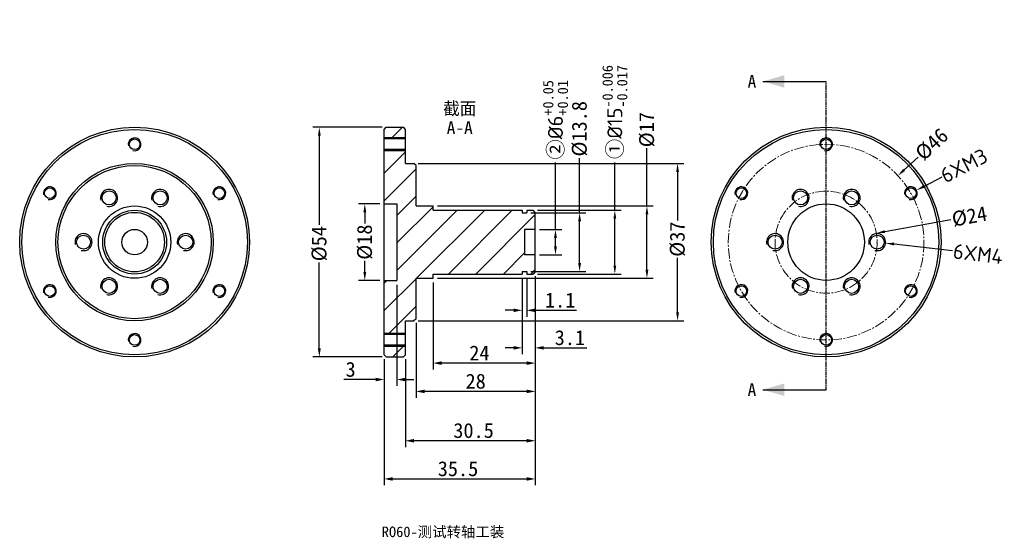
# Model space of a CAD drawing. Extents: x -111 to 120, y -56 to 66.
import ezdxf

# ---------------------------------------------------------------- set-up
doc = ezdxf.new("R2010")
doc.units = 0
doc.header["$LTSCALE"] = 0.2
doc.header["$MEASUREMENT"] = 0
for name, pattern in [('CENTER2', [28.575, 19.05, -3.175, 3.175, -3.175]), ('PHANTOM', [0.8, 0.45, -0.05, 0.1, -0.05, 0.1, -0.05]), ('点画线', [18, 12, -2, 2, -2])]:
    doc.linetypes.add(name, pattern=pattern)
doc.layers.add('02___PRT_ALL_AXES', color=7, linetype='Continuous')
doc.layers.add('红色点划线', color=1, linetype='CENTER2')
doc.layers.add('中心线层', color=1, linetype='点画线', lineweight=18)
doc.styles.add('宋体3.5', font='txt', dxfattribs={"height": 3.5})
doc.dimstyles.new('MS230713104850', dxfattribs={"dimtxt": 0.18, "dimasz": 0.18, "dimexe": 0.18, "dimexo": 0.0625, "dimgap": 0.09, "dimtad": 0, "dimtih": 1, "dimtoh": 1, "dimdec": 4, "dimzin": 0, "dimdsep": 46, "dimtxsty": 'Standard', "dimcen": 0.09, "dimadec": 0, "dimazin": 0, "dimtfac": 1, "dimtdec": 4, "dimtofl": 0, "dimtmove": 0, "dimatfit": 3, "dimfxl": 1, "dimtolj": 1, "dimtzin": 0, "dimarcsym": 0})
doc.dimstyles.new('宋体3.5', dxfattribs={"dimtxt": 2.5, "dimasz": 2, "dimexe": 1.5, "dimexo": 1, "dimtad": 1, "dimdsep": 46, "dimtxsty": '宋体3.5', "dimblk": '_FILLED', "dimcen": 0.09, "dimadec": 3, "dimazin": 2, "dimtp": 0.001, "dimtm": 0.001, "dimtfac": 1, "dimtofl": 0, "dimtmove": 0, "dimatfit": 3, "dimldrblk": '_FILLED', "dimfxl": 1, "dimtolj": 1, "dimarcsym": 0})
doc.dimstyles.new('宋体3.5 直径', dxfattribs={"dimtxt": 3.5, "dimasz": 2, "dimexe": 1.5, "dimexo": 1, "dimtad": 0, "dimdsep": 46, "dimtxsty": '宋体3.5', "dimcen": 0.09, "dimadec": 3, "dimazin": 2, "dimtp": 0.001, "dimtm": 0.001, "dimtfac": 1, "dimtofl": 0, "dimtmove": 0, "dimatfit": 3, "dimfxl": 1, "dimtolj": 1, "dimarcsym": 0})

# ---------------------------------------------------------------- blocks, each defined once
blk = doc.blocks.new('XSEC_FILLED')
at = {"color": 0, "linetype": 'ByBlock'}
blk.add_solid([(0, 0), (-1, 0.292), (-1, -0.292)], dxfattribs=at)
blk = doc.blocks.new('*D23')
at = {"color": 0, "lineweight": -2, "transparency": 16777216}
for p, q in [((107.74, 19.1), (92.2, 16.32)), ((78.42, 13.77), (78.42, 13.95)), ((78.33, 13.86), (78.51, 13.86))]:
    blk.add_line(p, q, dxfattribs=at)
at = {"color": 0, "transparency": 16777216}
blk.add_solid([(92.14, 16.65), (92.26, 15.99), (90.23, 15.97)], dxfattribs=at)
at = {"layer": 'Defpoints', "color": 0, "transparency": 16777216}
for p in [(90.23, 15.97), (66.61, 11.75)]:
    blk.add_point(p, dxfattribs=at)
at = {"color": 0, "transparency": 16777216, "insert": (112.11, 19.88), "char_height": 3.5, "attachment_point": 5, "rotation": 10.1256, "style": '宋体3.5'}
blk.add_mtext('\\A1;%%C24', dxfattribs=at)
blk = doc.blocks.new('*D24')
at = {"color": 0, "lineweight": -2, "transparency": 16777216}
for p, q in [((100.02, 33.86), (96.76, 30.85)), ((78.42, 13.77), (78.42, 13.95)), ((78.33, 13.86), (78.51, 13.86))]:
    blk.add_line(p, q, dxfattribs=at)
at = {"color": 0, "transparency": 16777216}
blk.add_solid([(96.54, 31.09), (96.99, 30.6), (95.29, 29.49)], dxfattribs=at)
at = {"layer": 'Defpoints', "color": 0, "transparency": 16777216}
for p in [(95.29, 29.49), (61.54, -1.77)]:
    blk.add_point(p, dxfattribs=at)
at = {"color": 0, "transparency": 16777216, "insert": (103.25, 36.85), "char_height": 3.5, "attachment_point": 5, "rotation": 42.8004, "style": '宋体3.5'}
blk.add_mtext('\\A1;%%C46', dxfattribs=at)
blk = doc.blocks.new('*D25')
at = {"color": 0, "lineweight": -2, "transparency": 16777216}
for p, q in [((90.42, 13.77), (90.42, 13.95)), ((90.33, 13.86), (90.51, 13.86)), ((108.1, 11.79), (94.39, 13.4))]:
    blk.add_line(p, q, dxfattribs=at)
at = {"color": 0, "transparency": 16777216}
blk.add_solid([(94.43, 13.73), (94.35, 13.07), (92.41, 13.63)], dxfattribs=at)
at = {"layer": 'Defpoints', "color": 0, "transparency": 16777216}
for p in [(88.43, 14.09), (92.41, 13.63)]:
    blk.add_point(p, dxfattribs=at)
at = {"color": 0, "transparency": 16777216, "insert": (114.11, 11.09), "char_height": 3.5, "attachment_point": 5, "rotation": 353.3255, "style": '宋体3.5'}
blk.add_mtext('\\A1;{\\fISOCPEUR|b0|i0|c0|p34;6XM4}', dxfattribs=at)
blk = doc.blocks.new('*D26')
at = {"color": 0, "lineweight": -2, "transparency": 16777216}
for p, q in [((105.6, 29.13), (101.44, 26.97)), ((98.34, 25.27), (98.34, 25.45)), ((98.25, 25.36), (98.43, 25.36))]:
    blk.add_line(p, q, dxfattribs=at)
at = {"color": 0, "transparency": 16777216}
blk.add_solid([(101.29, 27.27), (101.6, 26.68), (99.67, 26.05)], dxfattribs=at)
at = {"layer": 'Defpoints', "color": 0, "transparency": 16777216}
for p in [(99.67, 26.05), (97.01, 24.67)]:
    blk.add_point(p, dxfattribs=at)
at = {"color": 0, "transparency": 16777216, "insert": (110.81, 31.84), "char_height": 3.5, "attachment_point": 5, "rotation": 27.4403, "style": '宋体3.5'}
blk.add_mtext('\\A1;{\\fISOCPEUR|b0|i0|c0|p34;6XM3}', dxfattribs=at)
blk = doc.blocks.new('*D27')
at = {"color": 0, "lineweight": -2, "transparency": 16777216}
for p, q in [((-25.93, 40.86), (-42.17, 40.86)), ((-40.67, 38.86), (-40.67, 17.94)), ((-40.67, -11.14), (-40.67, 9.06)), ((-25.93, -13.14), (-42.17, -13.14))]:
    blk.add_line(p, q, dxfattribs=at)
at = {"color": 0, "transparency": 16777216}
for points in [[(-41, 38.86), (-40.34, 38.86), (-40.67, 40.86)], [(-41, -11.14), (-40.34, -11.14), (-40.67, -13.14)]]:
    blk.add_solid(points, dxfattribs=at)
at = {"layer": 'Defpoints', "color": 0, "transparency": 16777216}
for p in [(-24.93, 40.86), (-40.67, -13.14), (-24.93, -13.14)]:
    blk.add_point(p, dxfattribs=at)
at = {"color": 0, "transparency": 16777216, "insert": (-40.67, 13.5), "char_height": 3.5, "attachment_point": 5, "rotation": 90, "style": '宋体3.5'}
blk.add_mtext('\\A1;%%C54', dxfattribs=at)
blk = doc.blocks.new('*D28')
at = {"color": 0, "lineweight": -2, "transparency": 16777216}
for p, q in [((-26.43, 22.86), (-31.48, 22.86)), ((-29.98, 20.86), (-29.98, 18.24)), ((-29.98, 6.86), (-29.98, 9.48)), ((-26.43, 4.86), (-31.48, 4.86))]:
    blk.add_line(p, q, dxfattribs=at)
at = {"color": 0, "transparency": 16777216}
for points in [[(-30.32, 20.86), (-29.65, 20.86), (-29.98, 22.86)], [(-30.32, 6.86), (-29.65, 6.86), (-29.98, 4.86)]]:
    blk.add_solid(points, dxfattribs=at)
at = {"layer": 'Defpoints', "color": 0, "transparency": 16777216}
for p in [(-25.43, 22.86), (-29.98, 4.86), (-25.43, 4.86)]:
    blk.add_point(p, dxfattribs=at)
at = {"color": 0, "transparency": 16777216, "insert": (-29.98, 13.86), "char_height": 3.5, "attachment_point": 5, "rotation": 90, "style": '宋体3.5'}
blk.add_mtext('\\A1;%%C18', dxfattribs=at)
blk = doc.blocks.new('*D29')
at = {"color": 0, "lineweight": -2, "transparency": 16777216}
for p, q in [((36.31, 22.36), (36.31, 35.92)), ((-12.93, 22.36), (37.81, 22.36)), ((36.31, 7.36), (36.31, 20.36)), ((-12.93, 5.36), (37.81, 5.36))]:
    blk.add_line(p, q, dxfattribs=at)
at = {"color": 0, "transparency": 16777216}
for points in [[(35.98, 20.36), (36.65, 20.36), (36.31, 22.36)], [(35.98, 7.36), (36.65, 7.36), (36.31, 5.36)]]:
    blk.add_solid(points, dxfattribs=at)
at = {"layer": 'Defpoints', "color": 0, "transparency": 16777216}
for p in [(-13.93, 22.36), (-13.93, 5.36), (36.31, 5.36)]:
    blk.add_point(p, dxfattribs=at)
at = {"color": 0, "transparency": 16777216, "insert": (36.31, 40.3), "char_height": 3.5, "attachment_point": 5, "rotation": 90, "style": '宋体3.5'}
blk.add_mtext('\\A1;%%C17', dxfattribs=at)
blk = doc.blocks.new('*D30')
at = {"color": 0, "lineweight": -2, "transparency": 16777216}
for p, q in [((28.77, 21.36), (28.77, 32.62)), ((10.57, 21.36), (30.27, 21.36)), ((28.77, 8.36), (28.77, 19.36)), ((10.57, 6.36), (30.27, 6.36))]:
    blk.add_line(p, q, dxfattribs=at)
at = {"color": 0, "transparency": 16777216}
for points in [[(28.44, 19.36), (29.1, 19.36), (28.77, 21.36)], [(28.44, 8.36), (29.1, 8.36), (28.77, 6.36)]]:
    blk.add_solid(points, dxfattribs=at)
at = {"layer": 'Defpoints', "color": 0, "transparency": 16777216}
for p in [(9.57, 21.36), (9.57, 6.36), (28.77, 6.36)]:
    blk.add_point(p, dxfattribs=at)
at = {"color": 0, "transparency": 16777216, "insert": (28.77, 44.44), "char_height": 3.5, "attachment_point": 5, "rotation": 90, "style": '宋体3.5'}
blk.add_mtext('\\A1;①{\\fISOCPEUR|b0|i0|c0|p34;%%C15\\fSimSun|b0|i0|c134|p2;\\H0.7x;\\S-0.006^ -0.017;}', dxfattribs=at)
blk = doc.blocks.new('*D31')
at = {"color": 0, "lineweight": -2, "transparency": 16777216}
for p, q in [((-17.43, 32.36), (45.01, 32.36)), ((43.51, 30.36), (43.51, 18.95)), ((43.51, -2.64), (43.51, 10.18)), ((-17.43, -4.64), (45.01, -4.64))]:
    blk.add_line(p, q, dxfattribs=at)
at = {"color": 0, "transparency": 16777216}
for points in [[(43.18, 30.36), (43.85, 30.36), (43.51, 32.36)], [(43.18, -2.64), (43.85, -2.64), (43.51, -4.64)]]:
    blk.add_solid(points, dxfattribs=at)
at = {"layer": 'Defpoints', "color": 0, "transparency": 16777216}
for p in [(-18.43, 32.36), (-18.43, -4.64), (43.51, -4.64)]:
    blk.add_point(p, dxfattribs=at)
at = {"color": 0, "transparency": 16777216, "insert": (43.51, 14.56), "char_height": 3.5, "attachment_point": 5, "rotation": 90, "style": '宋体3.5'}
blk.add_mtext('\\A1;%%C37', dxfattribs=at)
blk = doc.blocks.new('*D32')
at = {"color": 0, "lineweight": -2, "transparency": 16777216}
for p, q in [((20.49, 20.76), (20.49, 33.62)), ((9.07, 20.76), (21.99, 20.76)), ((20.49, 8.96), (20.49, 18.76)), ((9.07, 6.96), (21.99, 6.96))]:
    blk.add_line(p, q, dxfattribs=at)
at = {"color": 0, "transparency": 16777216}
for points in [[(20.16, 18.76), (20.83, 18.76), (20.49, 20.76)], [(20.16, 8.96), (20.83, 8.96), (20.49, 6.96)]]:
    blk.add_solid(points, dxfattribs=at)
at = {"layer": 'Defpoints', "color": 0, "transparency": 16777216}
for p in [(8.07, 20.76), (8.07, 6.96), (20.49, 6.96)]:
    blk.add_point(p, dxfattribs=at)
at = {"color": 0, "transparency": 16777216, "insert": (20.49, 40.51), "char_height": 3.5, "attachment_point": 5, "rotation": 90, "style": '宋体3.5'}
blk.add_mtext('\\A1;%%C13.8', dxfattribs=at)
blk = doc.blocks.new('*D33')
at = {"color": 0, "lineweight": -2, "transparency": 16777216}
for p, q in [((14.82, 16.86), (14.82, 32.57)), ((11.07, 16.86), (16.32, 16.86)), ((14.82, 12.86), (14.82, 14.86)), ((11.07, 10.86), (16.32, 10.86))]:
    blk.add_line(p, q, dxfattribs=at)
at = {"color": 0, "transparency": 16777216}
for points in [[(14.49, 14.86), (15.15, 14.86), (14.82, 16.86)], [(14.49, 12.86), (15.15, 12.86), (14.82, 10.86)]]:
    blk.add_solid(points, dxfattribs=at)
at = {"layer": 'Defpoints', "color": 0, "transparency": 16777216}
for p in [(10.07, 16.86), (10.07, 10.86), (14.82, 10.86)]:
    blk.add_point(p, dxfattribs=at)
at = {"color": 0, "transparency": 16777216, "insert": (14.82, 42.61), "char_height": 3.5, "attachment_point": 5, "rotation": 90, "style": '宋体3.5'}
blk.add_mtext('\\A1;②{\\fISOCPEUR|b0|i0|c0|p34;%%C6\\fSimSun|b0|i0|c134|p2;\\H0.7x;\\S+0.05^ +0.01;}', dxfattribs=at)
blk = doc.blocks.new('_FILLED')
at = {"color": 0, "linetype": 'ByBlock'}
blk.add_solid([(0, 0), (-1, 0.21), (-1, -0.21)], dxfattribs=at)
blk = doc.blocks.new('*D34')
at = {"color": 0, "lineweight": -2, "transparency": 16777216}
for p, q in [((10.07, 5.86), (10.07, -43.31)), ((-25.43, -13.64), (-25.43, -43.31)), ((-23.43, -41.81), (8.07, -41.81))]:
    blk.add_line(p, q, dxfattribs=at)
at = {"layer": 'Defpoints', "color": 0, "transparency": 16777216}
for p in [(10.07, 6.86), (-25.43, -12.64), (10.07, -41.81)]:
    blk.add_point(p, dxfattribs=at)
at = {"color": 0, "lineweight": -2, "transparency": 16777216, "xscale": 2, "yscale": 2, "zscale": 2, "rotation": 180}
blk.add_blockref('_FILLED', (-25.43, -41.81), dxfattribs=at)
at = {"color": 0, "lineweight": -2, "transparency": 16777216, "xscale": 2, "yscale": 2, "zscale": 2}
blk.add_blockref('_FILLED', (10.07, -41.81), dxfattribs=at)
at = {"color": 0, "transparency": 16777216, "insert": (-8.08, -39.43), "char_height": 3.5, "attachment_point": 5, "style": '宋体3.5'}
blk.add_mtext('\\A1;35.5', dxfattribs=at)
blk = doc.blocks.new('*D35')
at = {"color": 0, "lineweight": -2, "transparency": 16777216}
for p, q in [((10.07, 5.86), (10.07, -16.08)), ((-13.93, 4.36), (-13.93, -16.08)), ((8.07, -14.58), (-11.93, -14.58))]:
    blk.add_line(p, q, dxfattribs=at)
at = {"layer": 'Defpoints', "color": 0, "transparency": 16777216}
for p in [(-13.93, 5.36), (10.07, 6.86), (-13.93, -14.58)]:
    blk.add_point(p, dxfattribs=at)
at = {"color": 0, "lineweight": -2, "transparency": 16777216, "xscale": 2, "yscale": 2, "zscale": 2, "rotation": 180}
blk.add_blockref('_FILLED', (-13.93, -14.58), dxfattribs=at)
at = {"color": 0, "lineweight": -2, "transparency": 16777216, "xscale": 2, "yscale": 2, "zscale": 2}
blk.add_blockref('_FILLED', (10.07, -14.58), dxfattribs=at)
at = {"color": 0, "transparency": 16777216, "insert": (-3.05, -12.2), "char_height": 3.5, "attachment_point": 5, "style": '宋体3.5'}
blk.add_mtext('\\A1;24', dxfattribs=at)
blk = doc.blocks.new('*D36')
at = {"color": 0, "lineweight": -2, "transparency": 16777216}
for p, q in [((10.07, 5.86), (10.07, -22.73)), ((-17.93, -5.14), (-17.93, -22.73)), ((8.07, -21.23), (-15.93, -21.23))]:
    blk.add_line(p, q, dxfattribs=at)
at = {"layer": 'Defpoints', "color": 0, "transparency": 16777216}
for p in [(10.07, 6.86), (-17.93, -4.14), (-17.93, -21.23)]:
    blk.add_point(p, dxfattribs=at)
at = {"color": 0, "lineweight": -2, "transparency": 16777216, "xscale": 2, "yscale": 2, "zscale": 2, "rotation": 180}
blk.add_blockref('_FILLED', (-17.93, -21.23), dxfattribs=at)
at = {"color": 0, "lineweight": -2, "transparency": 16777216, "xscale": 2, "yscale": 2, "zscale": 2}
blk.add_blockref('_FILLED', (10.07, -21.23), dxfattribs=at)
at = {"color": 0, "transparency": 16777216, "insert": (-3.93, -18.86), "char_height": 3.5, "attachment_point": 5, "style": '宋体3.5'}
blk.add_mtext('\\A1;28', dxfattribs=at)
blk = doc.blocks.new('*D37')
at = {"color": 0, "lineweight": -2, "transparency": 16777216}
for p, q in [((10.07, 5.86), (10.07, -34.33)), ((-20.43, -13.64), (-20.43, -34.33)), ((8.07, -32.83), (-18.43, -32.83))]:
    blk.add_line(p, q, dxfattribs=at)
at = {"layer": 'Defpoints', "color": 0, "transparency": 16777216}
for p in [(10.07, 6.86), (-20.43, -12.64), (-20.43, -32.83)]:
    blk.add_point(p, dxfattribs=at)
at = {"color": 0, "lineweight": -2, "transparency": 16777216, "xscale": 2, "yscale": 2, "zscale": 2, "rotation": 180}
blk.add_blockref('_FILLED', (-20.43, -32.83), dxfattribs=at)
at = {"color": 0, "lineweight": -2, "transparency": 16777216, "xscale": 2, "yscale": 2, "zscale": 2}
blk.add_blockref('_FILLED', (10.07, -32.83), dxfattribs=at)
at = {"color": 0, "transparency": 16777216, "insert": (-4.43, -30.45), "char_height": 3.5, "attachment_point": 5, "style": '宋体3.5'}
blk.add_mtext('\\A1;30.5', dxfattribs=at)
blk = doc.blocks.new('*D38')
at = {"color": 0, "lineweight": -2, "transparency": 16777216}
for p, q in [((-22.43, 3.86), (-22.43, -19.94)), ((-25.43, -13.64), (-25.43, -19.94)), ((-27.43, -18.44), (-34.89, -18.44)), ((-20.43, -18.44), (-18.43, -18.44))]:
    blk.add_line(p, q, dxfattribs=at)
at = {"layer": 'Defpoints', "color": 0, "transparency": 16777216}
for p in [(-22.43, 4.86), (-25.43, -12.64), (-22.43, -18.44)]:
    blk.add_point(p, dxfattribs=at)
at = {"color": 0, "lineweight": -2, "transparency": 16777216, "xscale": 2, "yscale": 2, "zscale": 2}
blk.add_blockref('_FILLED', (-25.43, -18.44), dxfattribs=at)
at = {"color": 0, "lineweight": -2, "transparency": 16777216, "xscale": 2, "yscale": 2, "zscale": 2, "rotation": 180}
blk.add_blockref('_FILLED', (-22.43, -18.44), dxfattribs=at)
at = {"color": 0, "transparency": 16777216, "insert": (-33.32, -16.07), "char_height": 3.5, "attachment_point": 5, "style": '宋体3.5'}
blk.add_mtext('\\A1;3', dxfattribs=at)
blk = doc.blocks.new('*D39')
at = {"color": 0, "lineweight": -2, "transparency": 16777216}
for p, q in [((6.97, 5.36), (6.97, -3.67)), ((8.07, 5.36), (8.07, -3.67)), ((4.97, -2.17), (2.97, -2.17)), ((10.07, -2.17), (19.76, -2.17))]:
    blk.add_line(p, q, dxfattribs=at)
at = {"layer": 'Defpoints', "color": 0, "transparency": 16777216}
for p in [(6.97, 6.36), (8.07, 6.36), (8.07, -2.17)]:
    blk.add_point(p, dxfattribs=at)
at = {"color": 0, "lineweight": -2, "transparency": 16777216, "xscale": 2, "yscale": 2, "zscale": 2}
blk.add_blockref('_FILLED', (6.97, -2.17), dxfattribs=at)
at = {"color": 0, "lineweight": -2, "transparency": 16777216, "xscale": 2, "yscale": 2, "zscale": 2, "rotation": 180}
blk.add_blockref('_FILLED', (8.07, -2.17), dxfattribs=at)
at = {"color": 0, "transparency": 16777216, "insert": (15.92, 0.21), "char_height": 3.5, "attachment_point": 5, "style": '宋体3.5'}
blk.add_mtext('\\A1;1.1', dxfattribs=at)
blk = doc.blocks.new('*D40')
at = {"color": 0, "lineweight": -2, "transparency": 16777216}
for p, q in [((6.97, 5.36), (6.97, -12.49)), ((10.07, 5.86), (10.07, -12.49)), ((4.97, -10.99), (2.97, -10.99)), ((12.07, -10.99), (22.19, -10.99))]:
    blk.add_line(p, q, dxfattribs=at)
at = {"layer": 'Defpoints', "color": 0, "transparency": 16777216}
for p in [(6.97, 6.36), (10.07, 6.86), (6.97, -10.99)]:
    blk.add_point(p, dxfattribs=at)
at = {"color": 0, "lineweight": -2, "transparency": 16777216, "xscale": 2, "yscale": 2, "zscale": 2}
blk.add_blockref('_FILLED', (6.97, -10.99), dxfattribs=at)
at = {"color": 0, "lineweight": -2, "transparency": 16777216, "xscale": 2, "yscale": 2, "zscale": 2, "rotation": 180}
blk.add_blockref('_FILLED', (10.07, -10.99), dxfattribs=at)
at = {"color": 0, "transparency": 16777216, "insert": (18.21, -8.62), "char_height": 3.5, "attachment_point": 5, "style": '宋体3.5'}
blk.add_mtext('\\A1;3.1', dxfattribs=at)

msp = doc.modelspace()

# ---------------------------------------------------------------- hatches: boundary and pattern name
at = {"linetype": 'Continuous'}
h = msp.add_hatch(dxfattribs=at)
h.set_pattern_fill('ANSI31', angle=180, style=0, pattern_type=2)
h.set_pattern_definition([(225, (10.075, 13.8613), (3.2317, -3.2317), [])])
edge = h.paths.add_edge_path()
edge.add_line((10.075, 6.861), (10.075, 10.861))
edge.add_line((10.075, 6.861), (9.575, 6.361))
edge.add_line((8.075, 6.361), (9.575, 6.361))
edge.add_line((8.075, 6.961), (8.075, 6.361))
edge.add_line((6.975, 6.961), (8.075, 6.961))
edge.add_line((6.975, 6.961), (6.975, 6.361))
edge.add_line((-13.925, 6.361), (6.975, 6.361))
edge.add_line((-13.925, 5.361), (-13.925, 6.361))
edge.add_line((-17.925, 5.361), (-13.925, 5.361))
edge.add_line((-17.925, -4.139), (-17.925, 5.361))
edge.add_line((-17.925, -4.139), (-18.425, -4.639))
edge.add_line((-20.425, -4.639), (-18.425, -4.639))
edge.add_line((-20.425, -7.889), (-20.425, -4.639))
edge.add_line((-20.425, -7.889), (-25.425, -7.889))
edge.add_line((-25.425, -7.889), (-25.425, 4.861))
edge.add_line((-25.425, 4.861), (-22.425, 4.861))
edge.add_line((-22.425, 22.861), (-22.425, 4.861))
edge.add_line((-25.425, 22.861), (-22.425, 22.861))
edge.add_line((-25.425, 22.861), (-25.425, 35.611))
edge.add_line((-20.425, 35.611), (-25.425, 35.611))
edge.add_line((-20.425, 32.361), (-20.425, 35.611))
edge.add_line((-20.425, 32.361), (-18.425, 32.361))
edge.add_line((-17.925, 31.861), (-18.425, 32.361))
edge.add_line((-17.925, 22.361), (-17.925, 31.861))
edge.add_line((-17.925, 22.361), (-13.925, 22.361))
edge.add_line((-13.925, 21.361), (-13.925, 22.361))
edge.add_line((-13.925, 21.361), (6.975, 21.361))
edge.add_line((6.975, 21.361), (6.975, 20.761))
edge.add_line((6.975, 20.761), (8.075, 20.761))
edge.add_line((8.075, 21.361), (8.075, 20.761))
edge.add_line((8.075, 21.361), (9.575, 21.361))
edge.add_line((10.075, 20.861), (9.575, 21.361))
edge.add_line((10.075, 16.861), (10.075, 20.861))
edge.add_line((10.075, 16.861), (7.575, 16.861))
edge.add_line((7.575, 16.861), (7.575, 10.861))
edge.add_line((10.075, 10.861), (7.575, 10.861))
edge = h.paths.add_edge_path()
edge.add_line((-20.425, -12.639), (-20.425, -10.389))
edge.add_line((-20.425, -12.639), (-20.925, -13.139))
edge.add_line((-24.925, -13.139), (-20.925, -13.139))
edge.add_line((-25.425, -12.639), (-24.925, -13.139))
edge.add_line((-25.425, -12.639), (-25.425, -10.389))
edge.add_line((-20.425, -10.389), (-25.425, -10.389))
edge = h.paths.add_edge_path()
edge.add_line((-20.425, 38.111), (-20.425, 40.361))
edge.add_line((-20.425, 38.111), (-25.425, 38.111))
edge.add_line((-25.425, 38.111), (-25.425, 40.361))
edge.add_line((-25.425, 40.361), (-24.925, 40.861))
edge.add_line((-24.925, 40.861), (-20.925, 40.861))
edge.add_line((-20.425, 40.361), (-20.925, 40.861))

# ---------------------------------------------------------------- linework, layer by layer
at = {"color": 7, "linetype": 'Continuous'}
for p, q in [((75.419, 51.645), (78.419, 51.645)), ((-25.425, 40.361), (-24.925, 40.861)), ((-25.425, 22.861), (-25.425, 40.361)), ((-24.925, 40.861), (-20.925, 40.861)), ((-20.425, 40.361), (-20.925, 40.861)), ((-20.425, 32.361), (-20.425, 40.361)), ((-20.425, 38.111), (-25.425, 38.111)), ((-20.425, 35.611), (-25.425, 35.611)), ((-20.425, 32.361), (-18.425, 32.361)), ((-17.925, 31.861), (-18.425, 32.361)), ((-17.925, 22.361), (-17.925, 31.861)), ((-25.425, 22.861), (-22.425, 22.861)), ((-25.425, -12.639), (-25.425, 22.825)), ((-22.425, 22.861), (-22.425, 4.861)), ((-17.925, 22.361), (-13.925, 22.361)), ((-13.925, 21.361), (-13.925, 22.361)), ((-13.925, 21.361), (6.975, 21.361)), ((6.975, 21.361), (6.975, 20.761)), ((8.075, 21.361), (9.575, 21.361)), ((8.075, 21.361), (8.075, 20.761)), ((10.075, 20.861), (9.575, 21.361)), ((10.075, 6.861), (10.075, 20.861)), ((6.975, 20.761), (8.075, 20.761)), ((10.075, 16.861), (7.575, 16.861)), ((7.575, 16.861), (7.575, 10.861)), ((10.075, 10.861), (7.575, 10.861)), ((6.975, 6.961), (8.075, 6.961)), ((6.975, 6.961), (6.975, 6.361)), ((8.075, 6.961), (8.075, 6.361)), ((-25.425, 4.861), (-22.425, 4.861)), ((-17.925, -4.139), (-17.925, 5.361)), ((-17.925, 5.361), (-13.925, 5.361)), ((-13.925, 5.361), (-13.925, 6.361)), ((-13.925, 6.361), (6.975, 6.361)), ((8.075, 6.361), (9.575, 6.361)), ((10.075, 6.861), (9.575, 6.361)), ((-17.925, -4.139), (-18.425, -4.639)), ((-20.425, -4.639), (-18.425, -4.639)), ((-20.425, -12.639), (-20.425, -4.639)), ((-20.425, -7.889), (-25.425, -7.889)), ((-20.425, -10.389), (-25.425, -10.389)), ((-25.425, -12.639), (-24.925, -13.139)), ((-24.925, -13.139), (-20.925, -13.139)), ((-20.425, -12.639), (-20.925, -13.139)), ((75.419, -20.833), (78.419, -20.833))]:
    msp.add_line(p, q, dxfattribs=at)
at = {"color": 7, "linetype": 'PHANTOM'}
msp.add_line((78.419, -20.833), (78.419, 51.645), dxfattribs=at)
at = {"color": 7, "linetype": 'Continuous'}
for centre, radius in [((-84.08, 13.861), 27), ((-84.08, 13.861), 26.5), ((78.419, 13.861), 27), ((78.419, 13.861), 26.5), ((-84.08, 13.861), 18.5), ((-84.08, 13.861), 18), ((-84.08, 13.861), 7.5), ((-84.08, 13.861), 7), ((78.419, 13.861), 9), ((-84.08, 13.861), 3)]:
    msp.add_circle(centre, radius, dxfattribs=at)
at = {"layer": '02___PRT_ALL_AXES', "color": 7, "linetype": 'Continuous'}
for p, q in [((-20.425, 38.361), (-25.425, 38.361)), ((-20.425, 35.361), (-25.425, 35.361)), ((-20.425, -7.639), (-25.425, -7.639)), ((-20.425, -10.639), (-25.425, -10.639))]:
    msp.add_line(p, q, dxfattribs=at)
for centre, radius in [((-84.08, 36.861), 1.25), ((78.419, 36.861), 1.25), ((-103.998, 25.361), 1.25), ((-90.08, 24.254), 1.65), ((-78.08, 24.254), 1.65), ((-64.161, 25.361), 1.25), ((58.5, 25.361), 1.25), ((72.419, 24.254), 1.65), ((84.419, 24.254), 1.65), ((98.337, 25.361), 1.25), ((-84.08, 13.861), 8.5), ((-96.08, 13.861), 1.65), ((-72.08, 13.861), 1.65), ((66.419, 13.861), 1.65), ((90.419, 13.861), 1.65), ((-90.08, 3.469), 1.65), ((-78.08, 3.469), 1.65), ((72.419, 3.469), 1.65), ((84.419, 3.469), 1.65), ((-103.998, 2.361), 1.25), ((-64.161, 2.361), 1.25), ((58.5, 2.361), 1.25), ((98.337, 2.361), 1.25), ((-84.08, -9.139), 1.25), ((78.419, -9.139), 1.25)]:
    msp.add_circle(centre, radius, dxfattribs=at)
for centre, radius in [((-84.08, 36.861), 1.5), ((78.419, 36.861), 1.5), ((-103.998, 25.361), 1.5), ((-90.08, 24.254), 2), ((-78.08, 24.254), 2), ((-64.161, 25.361), 1.5), ((58.5, 25.361), 1.5), ((72.419, 24.254), 2), ((84.419, 24.254), 2), ((98.337, 25.361), 1.5), ((-96.08, 13.861), 2), ((-72.08, 13.861), 2), ((66.419, 13.861), 2), ((90.419, 13.861), 2), ((-90.08, 3.469), 2), ((-78.08, 3.469), 2), ((72.419, 3.469), 2), ((84.419, 3.469), 2), ((-103.998, 2.361), 1.5), ((-64.161, 2.361), 1.5), ((58.5, 2.361), 1.5), ((98.337, 2.361), 1.5), ((-84.08, -9.139), 1.5), ((78.419, -9.139), 1.5)]:
    msp.add_arc(centre, radius, 255, 195, dxfattribs=at)
at = {"layer": '中心线层', "color": 1}
for radius in [23, 12]:
    msp.add_circle((78.419, 13.861), radius, dxfattribs=at)

# ---------------------------------------------------------------- texts
at = {"color": 7, "linetype": 'Continuous', "char_height": 3, "line_spacing_factor": 0.9}
for s, insert, width, attachment_point in [('A', (59.969, 53.145), 2.4, 1), ('截面 A-A', (-7.675, 46.767), 14.4, 2), ('A', (59.969, -19.333), 2.4, 1)]:
    msp.add_mtext(s, dxfattribs=dict(at, insert=insert, width=width, attachment_point=attachment_point))
at = {"layer": '红色点划线', "color": 0, "lineweight": 13, "insert": (-26, -53), "char_height": 3.31344, "width": 84.54097, "attachment_point": 1, "style": '宋体3.5'}
msp.add_mtext('{\\f宋体|b0|i0|c134|p2;\\H0.75x;\\C256;RO60-测试转轴工装}', dxfattribs=at)

# ---------------------------------------------------------------- dimensions: what is measured, and where the dimension line sits
at = {"color": 0}
for base, p1, p2, text, picture, middle in [((28.77, 6.361), (9.575, 21.361), (9.575, 6.361), '①{\\fISOCPEUR|b0|i0|c0|p34;<>\\fSimSun|b0|i0|c134|p2;\\H0.7x;\\S-0.006^ -0.017;}', '*D30', (28.77, 44.442)), ((14.82, 10.861), (10.075, 16.861), (10.075, 10.861), '②{\\fISOCPEUR|b0|i0|c0|p34;<>\\fSimSun|b0|i0|c134|p2;\\H0.7x;\\S+0.05^ +0.01;}', '*D33', (14.82, 42.612))]:
    dim = msp.add_linear_dim(base=base, p1=p1, p2=p2, angle=90, text=text, dimstyle='宋体3.5 直径', override={"dimpost": '%%C<>'}, dxfattribs=at)
    dim.commit()
    dim.dimension.update_dxf_attribs({"geometry": picture, "text_midpoint": middle, "dimtype": 160})
for base, p1, p2, picture, middle in [((20.492, 6.961), (8.075, 20.761), (8.075, 6.961), '*D32', (20.492, 40.505)), ((36.313, 5.361), (-13.925, 22.361), (-13.925, 5.361), '*D29', (36.313, 40.305)), ((-40.672, -13.139), (-24.925, 40.861), (-24.925, -13.139), '*D27', (-40.672, 13.502)), ((43.514, -4.639), (-18.425, 32.361), (-18.425, -4.639), '*D31', (43.514, 14.564))]:
    dim = msp.add_linear_dim(base=base, p1=p1, p2=p2, angle=90, dimstyle='宋体3.5 直径', override={"dimpost": '%%C<>'}, dxfattribs=at)
    dim.commit()
    dim.dimension.update_dxf_attribs({"geometry": picture, "text_midpoint": middle, "dimtype": 160})
for p1, p2, picture, middle in [((61.543, -1.766), (95.295, 29.489), '*D24', (103.247, 36.853)), ((66.606, 11.752), (90.232, 15.971), '*D23', (112.11, 19.878))]:
    dim = msp.add_diameter_dim_2p(p1=p1, p2=p2, dimstyle='宋体3.5 直径', override={"dimpost": '%%C<>'}, dxfattribs=at)
    dim.commit()
    dim.dimension.update_dxf_attribs({"geometry": picture, "text_midpoint": middle, "dimtype": 163})
for p1, p2, text, picture, middle in [((97.006, 24.67), (99.669, 26.053), '{\\fISOCPEUR|b0|i0|c0|p34;6XM3}', '*D26', (110.81, 31.837)), ((88.432, 14.094), (92.405, 13.629), '{\\fISOCPEUR|b0|i0|c0|p34;6XM4}', '*D25', (114.11, 11.089))]:
    dim = msp.add_diameter_dim_2p(p1=p1, p2=p2, text=text, dimstyle='宋体3.5 直径', override={"dimpost": '%%C<>'}, dxfattribs=at)
    dim.commit()
    dim.dimension.update_dxf_attribs({"geometry": picture, "text_midpoint": middle, "dimtype": 163})
dim = msp.add_linear_dim(base=(-29.983, 4.861), p1=(-25.425, 22.861), p2=(-25.425, 4.861), angle=90, dimstyle='宋体3.5 直径', override={"dimpost": '%%C<>'}, dxfattribs=at)
dim.commit()
dim.dimension.update_dxf_attribs({"geometry": '*D28', "text_midpoint": (-29.983, 13.861)})
for base, p1, p2, picture, middle in [((-22.425, -18.445), (-25.425, -12.639), (-22.425, 4.861), '*D38', (-33.316, -18.445)), ((10.075, -41.809), (-25.425, -12.639), (10.075, 6.861), '*D34', (-8.081, -41.809)), ((-20.425, -32.827), (10.075, 6.861), (-20.425, -12.639), '*D37', (-4.425, -32.827)), ((-13.925, -14.578), (10.075, 6.861), (-13.925, 5.361), '*D35', (-3.055, -14.578)), ((6.975, -10.991), (10.075, 6.861), (6.975, 6.361), '*D40', (18.209, -10.991))]:
    dim = msp.add_linear_dim(base=base, p1=p1, p2=p2, dimstyle='宋体3.5', override={"dimarcsym": 1}, dxfattribs=at)
    dim.commit()
    dim.dimension.update_dxf_attribs({"geometry": picture, "text_midpoint": middle, "dimtype": 160})
for base, p1, p2, picture, middle in [((-17.925, -21.235), (10.075, 6.861), (-17.925, -4.139), '*D36', (-3.925, -18.86)), ((8.075, -2.166), (6.975, 6.361), (8.075, 6.361), '*D39', (15.916, 0.209))]:
    dim = msp.add_linear_dim(base=base, p1=p1, p2=p2, dimstyle='宋体3.5', override={"dimarcsym": 1}, dxfattribs=at)
    dim.commit()
    dim.dimension.update_dxf_attribs({"geometry": picture, "text_midpoint": middle})

# ---------------------------------------------------------------- leaders
at = {"color": 7, "linetype": 'Continuous'}
for points in [[(63.569, 51.645), (75.419, 51.645)], [(63.569, -20.833), (75.419, -20.833)]]:
    msp.add_leader(points, dimstyle='MS230713104850', override={"dimasz": 5, "dimtad": 0, "dimldrblk": 'XSEC_FILLED'}, dxfattribs=at)

doc.saveas('drawing.dxf')
